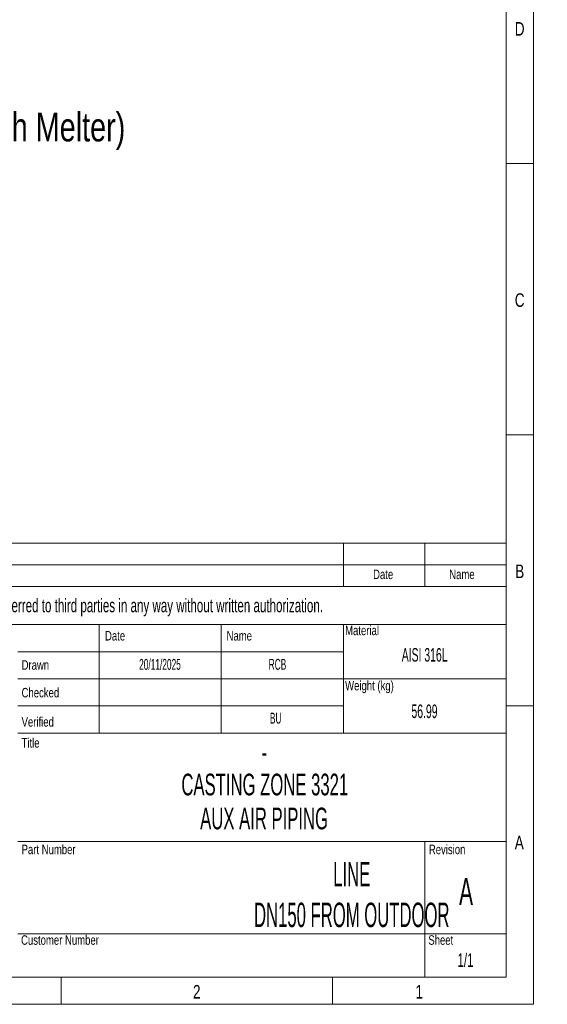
# Model space of a CAD drawing. Header units: millimetres. Extents: x 15 to 592, y 5 to 415.
# Tile 12 of 13: x 494 to 592, y 5 to 187. Entities that reach past the tile are written whole.
import ezdxf

# ---------------------------------------------------------------- set-up
doc = ezdxf.new("R2010")
doc.units = ezdxf.units.MM
doc.layers.add('COTAS', color=166, linetype='Continuous')
doc.layers.add('SLD-0', color=179, linetype='Continuous')
doc.styles.add('SLDTEXTSTYLE0', font='TXT', dxfattribs={"width": 0.75})
doc.styles.add('SLDTEXTSTYLE1', font='TXT', dxfattribs={"width": 0.574367})
doc.styles.add('SLDTEXTSTYLE2', font='TXT', dxfattribs={"width": 0.638186})
doc.styles.add('SLDTEXTSTYLE3', font='TXT', dxfattribs={"width": 0.510549})

msp = doc.modelspace()

# ---------------------------------------------------------------- linework, layer by layer
at = {"color": 7, "linetype": 'Continuous', "lineweight": 18}
for p, q in [((589, 415), (589, 5)), ((584, 410), (584, 10)), ((584, 160), (589, 160)), ((584, 110), (589, 110)), ((404, 90), (584, 90)), ((554, 90), (554, 82)), ((569, 90), (569, 82)), ((584, 90), (584, 10)), ((404, 86), (584, 86)), ((404, 82), (584, 82)), ((404, 75), (584, 75)), ((509, 75), (509, 55)), ((531.5, 75), (531.5, 55)), ((554, 75), (554, 70)), ((554, 70), (494, 70)), ((554, 70), (554, 65)), ((554, 65), (494, 65)), ((554, 65), (554, 60)), ((554, 65), (584, 65)), ((554, 60), (494, 60)), ((554, 60), (554, 55)), ((584, 60), (589, 60)), ((494, 55), (509, 55)), ((509, 55), (531.5, 55)), ((531.5, 55), (554, 55)), ((554, 55), (584, 55)), ((494, 35), (584, 35)), ((569, 35), (569, 10)), ((494, 18), (584, 18)), ((584, 10), (20, 10)), ((404, 10), (584, 10)), ((502, 10), (502, 5)), ((552, 10), (552, 5)), ((589, 5), (15, 5))]:
    msp.add_line(p, q, dxfattribs=at)

# ---------------------------------------------------------------- texts
at = {"color": 7, "linetype": 'Continuous', "lineweight": 0}
for s, insert, char_height, attachment_point, style in [('D', (586.47135, 186.06267), 2.5, 2, 'SLDTEXTSTYLE0'), ('C', (586.47396, 136.06267), 2.5, 2, 'SLDTEXTSTYLE0'), ('B', (586.4809, 86.06267), 2.5, 2, 'SLDTEXTSTYLE0'), ('Date', (561.32058, 85.13631), 1.75, 2, 'SLDTEXTSTYLE0'), ('Name', (575.83281, 85.13631), 1.75, 2, 'SLDTEXTSTYLE0'), ('Material', (554.31017, 74.79649), 1.75, 1, 'SLDTEXTSTYLE0'), ('Date', (510.07035, 73.81161), 1.75, 1, 'SLDTEXTSTYLE0'), ('Name', (532.46556, 73.81161), 1.75, 1, 'SLDTEXTSTYLE0'), ('Drawn', (494.70003, 68.42429), 1.75, 1, 'SLDTEXTSTYLE0'), ('Weight (kg)', (554.31017, 64.62334), 1.75, 1, 'SLDTEXTSTYLE0'), ('Checked', (494.70003, 63.32744), 1.75, 1, 'SLDTEXTSTYLE0'), ('Verified', (494.70003, 57.93582), 1.75, 1, 'SLDTEXTSTYLE0'), ('Title', (494.70003, 54.07419), 1.75, 1, 'SLDTEXTSTYLE0'), ('Part Number', (494.70003, 34.42461), 1.75, 1, 'SLDTEXTSTYLE0'), ('Revision', (569.74402, 34.42461), 1.75, 1, 'SLDTEXTSTYLE0'), ('A', (586.40017, 36.06267), 2.5, 2, 'SLDTEXTSTYLE0'), ('LINE^JDN150 FROM OUTDOOR', (555.5376, 31.23944), 4.5, 2, 'SLDTEXTSTYLE3'), ('Customer Number', (494.6026, 17.72408), 1.75, 1, 'SLDTEXTSTYLE0'), ('Sheet', (569.64658, 17.72408), 1.75, 1, 'SLDTEXTSTYLE0'), ('2', (526.97483, 8.56267), 2.5, 2, 'SLDTEXTSTYLE0'), ('1', (567.97483, 8.56267), 2.5, 2, 'SLDTEXTSTYLE0')]:
    msp.add_mtext(s, dxfattribs=dict(at, insert=insert, char_height=char_height, attachment_point=attachment_point, style=style))
at = {"layer": 'COTAS', "insert": (433.58059, 169.35755), "char_height": 5.2916667, "attachment_point": 1, "style": 'SLDTEXTSTYLE0'}
msp.add_mtext('QTY: 4 units (one for each Melter)', dxfattribs=at)
at = {"layer": 'SLD-0', "color": 7, "attachment_point": 2}
for s, insert, char_height, style in [('This drawing is property of INSERTEC. Must not be copied or transferred to third parties in any way without written authorization.', (489.52452, 79.76737), 2.5, 'SLDTEXTSTYLE2'), ('AISI 316L', (568.96475, 70.67163), 2.5, 'SLDTEXTSTYLE1'), ('20/11/2025', (520.19939, 68.66294), 2, 'SLDTEXTSTYLE1'), ('RCB', (541.85295, 68.66294), 2, 'SLDTEXTSTYLE1'), ('56.99', (568.93843, 60.26743), 2.5, 'SLDTEXTSTYLE1'), ('BU', (541.51573, 58.74879), 2, 'SLDTEXTSTYLE1'), ('-', (539.40431, 53.48919), 4, 'SLDTEXTSTYLE1'), ('CASTING ZONE 3321', (539.51141, 47.51473), 4, 'SLDTEXTSTYLE1'), ('AUX AIR PIPING', (539.38593, 41.25275), 4, 'SLDTEXTSTYLE1'), ('A', (576.59481, 28.30463), 5, 'SLDTEXTSTYLE1'), ('1/1', (576.49515, 14.40205), 2.5, 'SLDTEXTSTYLE2')]:
    msp.add_mtext(s, dxfattribs=dict(at, insert=insert, char_height=char_height, style=style))

doc.saveas('drawing.dxf')
